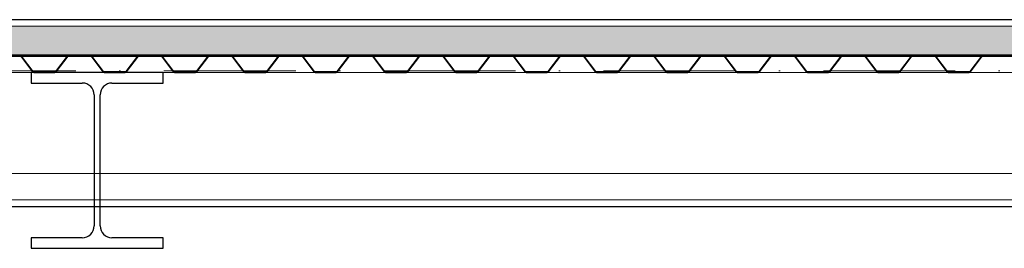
# Model space of a CAD drawing. Header units: millimetres. Extents: x 200776 to 378340, y -23587 to 19113.
# Tile 40 of 61: x 283229 to 285469, y 4580 to 5100. Entities that reach past the tile are written whole.
import ezdxf

# ---------------------------------------------------------------- set-up
doc = ezdxf.new("R2010")
doc.units = ezdxf.units.MM
doc.linetypes.add('Čerchovaná 3mm', pattern=[500, 300, -100, 0, -100])
for name, color, linetype, lineweight in [('CA_NEVHRA1', 3, 'Čerchovaná 3mm', 13), ('CA_PODLAHA', 1, 'Continuous', 25), ('CA_PODLAHA25', 7, 'Continuous', 13), ('CA_POHHRA18', 9, 'Continuous', 9), ('CA_REZY', 1, 'Continuous', 25), ('CA_SRAFY', 9, 'Continuous', 25), ('CA_ZARIZPRED', 8, 'Continuous', 13)]:
    doc.layers.add(name, color=color, linetype=linetype, lineweight=lineweight)

# ---------------------------------------------------------------- blocks, each defined once
blk = doc.blocks.new('ocelová kce final - 11542_003_OK-HALA_TaO-2_ET_AciS_2025-05-29_upr_dwg-2597525-Řez 1 - vestavek V9')
at = {"layer": 'CA_REZY'}
for p, q in [((289409.9999999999, 5099.999999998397), (274064.9999999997, 5099.999999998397)), ((274064.9999999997, 5018.999999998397), (289409.9999999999, 5018.999999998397)), ((283341.1483442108, 5018.999999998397), (283228.8969932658, 5018.999999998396)), ((283388.8071433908, 5018.999999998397), (283341.1928566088, 5018.999999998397)), ((283341.1928566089, 5017.927999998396), (283388.8071433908, 5017.927999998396)), ((283501.1483442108, 5018.999999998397), (283388.8969932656, 5018.999999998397)), ((283548.8071433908, 5018.999999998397), (283501.1928566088, 5018.999999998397)), ((283501.1928566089, 5017.927999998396), (283548.8071433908, 5017.927999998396)), ((283661.1483442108, 5018.999999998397), (283548.8969932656, 5018.999999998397)), ((283704.9999999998, 5018.999999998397), (283661.1928566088, 5018.999999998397)), ((283661.1928566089, 5017.927999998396), (283704.9999999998, 5017.927999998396)), ((283708.8071433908, 5018.999999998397), (283664.9999999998, 5018.999999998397)), ((283664.9999999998, 5018.999999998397), (283664.9999999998, 5017.927999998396)), ((283664.9999999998, 5017.927999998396), (283708.8071433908, 5017.927999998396)), ((283704.9999999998, 5017.927999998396), (283704.9999999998, 5018.999999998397)), ((283821.1483442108, 5018.999999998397), (283708.8969932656, 5018.999999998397)), ((283868.8071433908, 5018.999999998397), (283821.1928566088, 5018.999999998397)), ((283821.1928566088, 5017.927999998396), (283868.8071433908, 5017.927999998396)), ((283981.1483442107, 5018.999999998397), (283868.8969932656, 5018.999999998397)), ((284028.8071433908, 5018.999999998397), (283981.1928566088, 5018.999999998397)), ((283981.1928566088, 5017.927999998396), (284028.8071433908, 5017.927999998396)), ((284141.1483442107, 5018.999999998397), (284028.8969932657, 5018.999999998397)), ((284188.8071433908, 5018.999999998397), (284141.1928566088, 5018.999999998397)), ((284141.1928566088, 5017.927999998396), (284188.8071433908, 5017.927999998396)), ((284301.1483442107, 5018.999999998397), (284188.8969932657, 5018.999999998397)), ((284348.8071433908, 5018.999999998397), (284301.1928566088, 5018.999999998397)), ((284301.1928566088, 5017.927999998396), (284348.8071433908, 5017.927999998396)), ((284461.1483442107, 5018.999999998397), (284348.8969932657, 5018.999999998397)), ((284508.8071433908, 5018.999999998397), (284461.1928566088, 5018.999999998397)), ((284461.1928566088, 5017.927999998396), (284508.8071433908, 5017.927999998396)), ((284621.1483442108, 5018.999999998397), (284508.8969932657, 5018.999999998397)), ((284664.9999999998, 5018.999999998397), (284621.1928566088, 5018.999999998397)), ((284621.1928566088, 5017.927999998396), (284664.9999999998, 5017.927999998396)), ((284668.8071433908, 5018.999999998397), (284624.9999999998, 5018.999999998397)), ((284624.9999999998, 5018.999999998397), (284624.9999999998, 5017.927999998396)), ((284624.9999999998, 5017.927999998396), (284668.8071433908, 5017.927999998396)), ((284664.9999999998, 5017.927999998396), (284664.9999999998, 5018.999999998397)), ((284781.1483442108, 5018.999999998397), (284668.8969932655, 5018.999999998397)), ((284828.8071433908, 5018.999999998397), (284781.1928566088, 5018.999999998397)), ((284781.1928566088, 5017.927999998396), (284828.8071433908, 5017.927999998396)), ((284941.1483442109, 5018.999999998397), (284828.8969932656, 5018.999999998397)), ((284988.8071433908, 5018.999999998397), (284941.1928566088, 5018.999999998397)), ((284941.1928566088, 5017.927999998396), (284988.8071433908, 5017.927999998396)), ((285101.1483442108, 5018.999999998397), (284988.8969932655, 5018.999999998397)), ((285148.8071433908, 5018.999999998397), (285101.1928566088, 5018.999999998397)), ((285101.1928566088, 5017.927999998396), (285148.8071433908, 5017.927999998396)), ((285261.1483442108, 5018.999999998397), (285148.8969932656, 5018.999999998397)), ((285308.8071433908, 5018.999999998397), (285261.1928566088, 5018.999999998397)), ((285261.1928566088, 5017.927999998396), (285308.8071433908, 5017.927999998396)), ((285421.1483442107, 5018.999999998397), (285308.8969932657, 5018.999999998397)), ((285468.8071433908, 5018.999999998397), (285421.1928566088, 5018.999999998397)), ((285421.1928566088, 5017.927999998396), (285468.8071433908, 5017.927999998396)), ((283231.1995378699, 5016.713784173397), (283257.9420164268, 4981.644068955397)), ((283258.8004621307, 4982.286215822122), (283232.0579835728, 5017.355931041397)), ((283232.0587839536, 5017.35653059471), (283258.8012573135, 4982.286822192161)), ((283311.19874182, 4982.286821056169), (283337.9412212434, 5017.356537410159)), ((283337.9420164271, 5017.355931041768), (283311.1995378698, 4982.286215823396)), ((283312.0579835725, 4981.644068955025), (283338.8004621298, 5016.713784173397)), ((283391.1995378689, 5016.71378417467), (283417.9420164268, 4981.644068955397)), ((283418.8004621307, 4982.286215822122), (283392.0579835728, 5017.355931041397)), ((283392.0587839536, 5017.3565305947), (283418.8012582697, 4982.286820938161)), ((283471.1987366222, 4982.28681423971), (283497.9412212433, 5017.356537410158)), ((283497.9420164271, 5017.355931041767), (283471.1995378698, 4982.286215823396)), ((283472.0579835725, 4981.644068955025), (283498.8004621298, 5016.713784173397)), ((283551.1995378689, 5016.71378417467), (283577.9420164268, 4981.644068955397)), ((283578.8004621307, 4982.286215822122), (283552.0579835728, 5017.355931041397)), ((283552.0587839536, 5017.356530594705), (283578.8012582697, 4982.286820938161)), ((283631.1987366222, 4982.286814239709), (283657.9412212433, 5017.356537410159)), ((283657.9420164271, 5017.355931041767), (283631.1995378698, 4982.286215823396)), ((283632.0579835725, 4981.644068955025), (283658.8004621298, 5016.713784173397)), ((283711.1995378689, 5016.71378417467), (283737.9420164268, 4981.644068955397)), ((283738.8004621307, 4982.286215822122), (283712.0579835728, 5017.355931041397)), ((283712.0587839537, 5017.3565305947), (283738.8012582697, 4982.286820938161)), ((283791.1987366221, 4982.286814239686), (283817.941222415, 5017.356538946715)), ((283817.9420164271, 5017.355931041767), (283791.1995378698, 4982.286215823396)), ((283792.0579835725, 4981.644068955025), (283818.8004621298, 5016.713784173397)), ((283871.1995378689, 5016.71378417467), (283897.9420164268, 4981.644068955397)), ((283898.8004621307, 4982.286215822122), (283872.0579835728, 5017.355931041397)), ((283872.0587839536, 5017.3565305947), (283898.8012577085, 4982.286821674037)), ((283951.1987418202, 4982.286821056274), (283977.9412221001, 5017.356538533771)), ((283977.9420164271, 5017.355931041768), (283951.1995378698, 4982.286215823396)), ((283952.0579835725, 4981.644068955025), (283978.8004621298, 5016.713784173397)), ((284031.1995378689, 5016.71378417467), (284057.9420164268, 4981.644068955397)), ((284058.8004621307, 4982.286215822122), (284032.0579835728, 5017.355931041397)), ((284032.0587839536, 5017.356530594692), (284058.8012577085, 4982.286821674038)), ((284111.1987366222, 4982.286814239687), (284137.941222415, 5017.356538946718)), ((284137.9420164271, 5017.355931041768), (284111.1995378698, 4982.286215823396)), ((284112.0579835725, 4981.644068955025), (284138.8004621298, 5016.713784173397)), ((284191.1995378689, 5016.71378417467), (284217.9420164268, 4981.644068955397)), ((284218.8004621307, 4982.286215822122), (284192.0579835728, 5017.355931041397)), ((284192.0587839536, 5017.3565305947), (284218.8012577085, 4982.286821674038)), ((284271.1987366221, 4982.286814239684), (284297.9412202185, 5017.356536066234)), ((284297.9420164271, 5017.355931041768), (284271.1995378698, 4982.286215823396)), ((284272.0579835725, 4981.644068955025), (284298.8004621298, 5016.713784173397)), ((284351.1995378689, 5016.71378417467), (284377.9420164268, 4981.644068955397)), ((284378.8004621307, 4982.286215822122), (284352.0579835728, 5017.355931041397)), ((284352.0587839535, 5017.356530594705), (284378.801258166, 4982.286821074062)), ((284431.1987366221, 4982.286814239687), (284457.941222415, 5017.356538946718)), ((284457.9420164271, 5017.355931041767), (284431.1995378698, 4982.286215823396)), ((284432.0579835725, 4981.644068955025), (284458.8004621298, 5016.713784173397)), ((284511.1995378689, 5016.71378417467), (284537.9420164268, 4981.644068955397)), ((284538.8004621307, 4982.286215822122), (284512.0579835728, 5017.355931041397)), ((284512.0587839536, 5017.3565305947), (284538.8012577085, 4982.286821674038)), ((284591.1987418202, 4982.286821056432), (284617.9412212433, 5017.356537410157)), ((284617.9420164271, 5017.355931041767), (284591.1995378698, 4982.286215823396)), ((284592.0579835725, 4981.644068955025), (284618.8004621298, 5016.713784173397)), ((284671.1995378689, 5016.71378417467), (284697.9420164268, 4981.644068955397)), ((284698.8004621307, 4982.286215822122), (284672.0579835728, 5017.355931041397)), ((284672.0587839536, 5017.35653059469), (284698.8012573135, 4982.286822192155)), ((284751.1987366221, 4982.28681423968), (284777.9412223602, 5017.356538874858)), ((284777.9420164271, 5017.355931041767), (284751.1995378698, 4982.286215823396)), ((284752.0579835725, 4981.644068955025), (284778.8004621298, 5016.713784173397)), ((284831.1995378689, 5016.71378417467), (284857.9420164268, 4981.644068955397)), ((284858.8004621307, 4982.286215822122), (284832.0579835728, 5017.355931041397)), ((284832.0587839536, 5017.356530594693), (284858.8012573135, 4982.286822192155)), ((284911.1987366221, 4982.286814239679), (284937.9412220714, 5017.35653849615)), ((284937.9420164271, 5017.355931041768), (284911.1995378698, 4982.286215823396)), ((284912.0579835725, 4981.644068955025), (284938.8004621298, 5016.713784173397)), ((284991.1995378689, 5016.71378417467), (285017.9420164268, 4981.644068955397)), ((285018.8004621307, 4982.286215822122), (284992.0579835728, 5017.355931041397)), ((284992.0587839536, 5017.356530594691), (285018.8012573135, 4982.286822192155)), ((285071.1987366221, 4982.28681423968), (285097.9412223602, 5017.356538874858)), ((285097.9420164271, 5017.355931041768), (285071.1995378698, 4982.286215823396)), ((285072.0579835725, 4981.644068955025), (285098.8004621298, 5016.713784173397)), ((285151.1995378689, 5016.71378417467), (285177.9420164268, 4981.644068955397)), ((285178.8004621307, 4982.286215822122), (285152.0579835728, 5017.355931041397)), ((285152.0587839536, 5017.356530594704), (285178.8012573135, 4982.286822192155)), ((285231.1987418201, 4982.286821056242), (285257.9412222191, 5017.356538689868)), ((285257.9420164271, 5017.355931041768), (285231.1995378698, 4982.286215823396)), ((285232.0579835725, 4981.644068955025), (285258.8004621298, 5016.713784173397)), ((285311.1995378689, 5016.71378417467), (285337.9420164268, 4981.644068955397)), ((285338.8004621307, 4982.286215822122), (285312.0579835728, 5017.355931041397)), ((285312.0587839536, 5017.356530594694), (285338.8012573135, 4982.286822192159)), ((285391.1987366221, 4982.286814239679), (285417.9412226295, 5017.356539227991)), ((285417.9420164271, 5017.355931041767), (285391.1995378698, 4982.286215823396)), ((285392.0579835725, 4981.644068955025), (285418.8004621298, 5016.713784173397)), ((283554.9999999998, 4979.999999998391), (283254.9999999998, 4979.999999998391)), ((283254.9999999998, 4979.999999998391), (283254.9999999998, 4955.999999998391)), ((283308.8071433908, 4981.071999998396), (283261.1928566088, 4981.071999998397)), ((283261.1928566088, 4979.999999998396), (283308.8071433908, 4979.999999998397)), ((283261.1928666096, 4981.072999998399), (283308.8071348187, 4981.072999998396)), ((283468.8071433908, 4981.071999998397), (283421.1928566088, 4981.071999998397)), ((283421.1928566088, 4979.999999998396), (283468.8071433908, 4979.999999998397)), ((283421.1928666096, 4981.072999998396), (283468.8071433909, 4981.072999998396)), ((283554.9999999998, 4955.999999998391), (283554.9999999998, 4979.999999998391)), ((283628.8071433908, 4981.071999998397), (283581.1928566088, 4981.071999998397)), ((283581.1928566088, 4979.999999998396), (283628.8071433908, 4979.999999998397)), ((283581.1928666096, 4981.072999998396), (283628.8071433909, 4981.072999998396)), ((283788.8071433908, 4981.071999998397), (283741.1928566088, 4981.071999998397)), ((283741.1928566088, 4979.999999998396), (283788.8071433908, 4979.999999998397)), ((283741.1928666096, 4981.072999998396), (283788.8071447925, 4981.072999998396)), ((283948.8071433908, 4981.071999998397), (283901.1928566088, 4981.071999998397)), ((283901.1928566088, 4979.999999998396), (283948.8071433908, 4979.999999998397)), ((283901.1928666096, 4981.072999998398), (283948.8071348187, 4981.072999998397)), ((284108.8071433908, 4981.071999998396), (284061.1928566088, 4981.071999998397)), ((284061.1928566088, 4979.999999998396), (284108.8071433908, 4979.999999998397)), ((284061.1928666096, 4981.072999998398), (284108.8071447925, 4981.072999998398)), ((284268.8071433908, 4981.071999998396), (284221.1928566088, 4981.071999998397)), ((284221.1928566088, 4979.999999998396), (284268.8071433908, 4979.999999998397)), ((284221.1928666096, 4981.072999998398), (284268.8071447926, 4981.072999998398)), ((284428.8071433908, 4981.071999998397), (284381.1928566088, 4981.071999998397)), ((284381.1928566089, 4979.999999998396), (284428.8071433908, 4979.999999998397)), ((284381.1928666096, 4981.072999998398), (284428.8071447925, 4981.072999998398)), ((284588.8071433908, 4981.071999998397), (284541.1928566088, 4981.071999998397)), ((284541.1928566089, 4979.999999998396), (284588.8071433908, 4979.999999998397)), ((284541.1928666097, 4981.072999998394), (284588.8071348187, 4981.072999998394)), ((284748.8071433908, 4981.071999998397), (284701.1928566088, 4981.071999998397)), ((284701.1928566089, 4979.999999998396), (284748.8071433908, 4979.999999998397)), ((284701.1928666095, 4981.072999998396), (284748.8071447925, 4981.072999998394)), ((284908.8071433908, 4981.071999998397), (284861.1928566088, 4981.071999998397)), ((284861.1928566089, 4979.999999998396), (284908.8071433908, 4979.999999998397)), ((284861.1928666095, 4981.072999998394), (284908.8071447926, 4981.072999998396)), ((285068.8071433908, 4981.071999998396), (285021.1928566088, 4981.071999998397)), ((285021.1928566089, 4979.999999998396), (285068.8071433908, 4979.999999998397)), ((285021.1928666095, 4981.072999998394), (285068.8071447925, 4981.072999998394)), ((285228.8071433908, 4981.071999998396), (285181.1928566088, 4981.071999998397)), ((285181.1928566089, 4979.999999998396), (285228.8071433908, 4979.999999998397)), ((285181.1928666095, 4981.072999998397), (285228.8071348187, 4981.072999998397)), ((285388.8071433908, 4981.071999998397), (285341.1928566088, 4981.071999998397)), ((285341.1928566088, 4979.999999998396), (285388.8071433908, 4979.999999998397)), ((285341.1928666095, 4981.072999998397), (285388.8071447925, 4981.072999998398)), ((283254.9999999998, 4955.999999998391), (283371.2499999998, 4955.999999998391)), ((283438.7499999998, 4955.999999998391), (283554.9999999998, 4955.999999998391)), ((283398.2499999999, 4928.999999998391), (283398.2499999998, 4630.999999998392)), ((283411.7499999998, 4630.999999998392), (283411.7499999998, 4928.999999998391)), ((283371.2499999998, 4603.999999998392), (283254.9999999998, 4603.999999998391)), ((283254.9999999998, 4603.999999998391), (283254.9999999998, 4579.999999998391)), ((283554.9999999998, 4603.999999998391), (283438.7499999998, 4603.999999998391)), ((283554.9999999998, 4579.999999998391), (283554.9999999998, 4603.999999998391)), ((283254.9999999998, 4579.999999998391), (283554.9999999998, 4579.999999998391))]:
    blk.add_line(p, q, dxfattribs=at)
for centre, radius, start, end in [((283228.8071433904, 5014.963999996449), 4.036000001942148, 36.34520984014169, 89.9999999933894), ((283228.8071433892, 5014.963999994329), 2.96400000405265, 36.18153253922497, 90), ((283228.8071433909, 5014.963999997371), 4.037000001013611, 36.34533149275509, 88.72468572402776), ((283341.2644783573, 5014.822381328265), 4.17923257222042, 91.59236247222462, 142.6725985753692), ((283341.1928566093, 5014.963999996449), 4.036000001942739, 90, 143.6547901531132), ((283341.1928566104, 5014.963999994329), 2.964000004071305, 90.00000002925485, 143.8184674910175), ((283388.8071433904, 5014.963999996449), 4.036000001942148, 36.34520984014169, 89.9999999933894), ((283388.8071433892, 5014.963999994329), 2.96400000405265, 36.18153253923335, 90), ((283388.8071433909, 5014.963999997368), 4.037000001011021, 36.34533149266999, 88.72468572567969), ((283501.2644783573, 5014.822381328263), 4.17923257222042, 91.59236247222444, 142.6725985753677), ((283501.1928566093, 5014.963999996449), 4.036000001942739, 90, 143.6547901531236), ((283501.1928566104, 5014.963999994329), 2.964000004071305, 90.00000002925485, 143.8184674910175), ((283548.8071433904, 5014.963999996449), 4.036000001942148, 36.34520984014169, 89.9999999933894), ((283548.8071433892, 5014.963999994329), 2.96400000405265, 36.18153253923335, 90), ((283548.8071433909, 5014.963999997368), 4.037000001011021, 36.34533149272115, 88.72468572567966), ((283661.2644783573, 5014.822381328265), 4.179232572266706, 91.59236247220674, 142.6725985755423), ((283661.1928566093, 5014.963999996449), 4.036000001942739, 90, 143.6547901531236), ((283661.1928566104, 5014.963999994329), 2.964000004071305, 90.00000002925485, 143.8184674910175), ((283708.8071433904, 5014.963999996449), 4.036000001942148, 36.34520984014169, 89.9999999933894), ((283708.8071433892, 5014.963999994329), 2.96400000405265, 36.18153253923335, 90), ((283708.8071433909, 5014.963999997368), 4.037000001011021, 36.34533149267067, 88.72468572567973), ((283821.2644783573, 5014.822381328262), 4.179232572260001, 91.59236247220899, 142.6725720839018), ((283821.1928566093, 5014.963999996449), 4.036000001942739, 90, 143.6547901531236), ((283821.1928566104, 5014.963999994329), 2.964000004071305, 90.00000003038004, 143.8184674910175), ((283868.8071433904, 5014.963999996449), 4.036000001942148, 36.34520984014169, 89.9999999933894), ((283868.8071433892, 5014.963999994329), 2.96400000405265, 36.18153253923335, 90), ((283868.8071433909, 5014.963999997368), 4.037000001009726, 36.34533149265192, 88.72468572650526), ((283981.2644783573, 5014.822381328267), 4.179232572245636, 91.59236247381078, 142.6725792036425), ((283981.1928566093, 5014.963999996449), 4.036000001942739, 90, 143.6547901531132), ((283981.1928566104, 5014.963999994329), 2.964000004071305, 90.00000003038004, 143.8184674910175), ((284028.8071433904, 5014.963999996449), 4.036000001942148, 36.34520984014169, 89.9999999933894), ((284028.8071433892, 5014.963999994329), 2.96400000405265, 36.18153253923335, 90), ((284028.8071433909, 5014.963999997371), 4.037000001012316, 36.34533149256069, 88.72468572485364), ((284141.2644783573, 5014.822381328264), 4.179232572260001, 91.5923624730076, 142.6725720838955), ((284141.1928566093, 5014.963999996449), 4.036000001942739, 90, 143.6547901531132), ((284141.1928566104, 5014.963999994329), 2.964000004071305, 90.00000003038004, 143.8184674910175), ((284188.8071433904, 5014.963999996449), 4.036000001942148, 36.34520984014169, 89.9999999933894), ((284188.8071433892, 5014.963999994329), 2.96400000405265, 36.18153253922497, 90), ((284188.8071433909, 5014.96399999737), 4.037000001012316, 36.34533149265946, 88.72468572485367), ((284301.2644783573, 5014.822381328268), 4.179232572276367, 91.59236247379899, 142.6726217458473), ((284301.1928566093, 5014.963999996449), 4.036000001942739, 90, 143.6547901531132), ((284301.1928566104, 5014.963999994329), 2.964000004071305, 90.00000003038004, 143.8184674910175), ((284348.8071433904, 5014.963999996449), 4.036000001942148, 36.34520984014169, 89.9999999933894), ((284348.8071433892, 5014.963999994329), 2.96400000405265, 36.18153253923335, 90), ((284348.8071433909, 5014.96399999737), 4.037000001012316, 36.34533149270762, 88.72468572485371), ((284461.2644783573, 5014.822381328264), 4.179232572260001, 91.5923624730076, 142.6725720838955), ((284461.1928566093, 5014.963999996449), 4.036000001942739, 90, 143.6547901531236), ((284461.1928566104, 5014.963999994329), 2.964000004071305, 90.00000003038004, 143.8184674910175), ((284508.8071433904, 5014.963999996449), 4.036000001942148, 36.34520984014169, 89.9999999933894), ((284508.8071433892, 5014.963999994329), 2.96400000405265, 36.18153253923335, 90), ((284508.8071433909, 5014.96399999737), 4.037000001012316, 36.34533149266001, 88.72468572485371), ((284621.2644783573, 5014.822381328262), 4.179232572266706, 91.59236247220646, 142.6725985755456), ((284621.1928566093, 5014.963999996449), 4.036000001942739, 90, 143.6547901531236), ((284621.1928566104, 5014.963999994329), 2.964000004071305, 90.00000003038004, 143.8184674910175), ((284668.8071433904, 5014.963999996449), 4.036000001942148, 36.34520984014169, 89.9999999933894), ((284668.8071433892, 5014.963999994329), 2.96400000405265, 36.18153253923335, 90), ((284668.8071433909, 5014.963999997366), 4.037000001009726, 36.34533149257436, 88.72468572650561), ((284781.2644783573, 5014.822381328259), 4.179232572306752, 91.59236247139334, 142.6725733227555), ((284781.1928566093, 5014.963999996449), 4.036000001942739, 90, 143.6547901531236), ((284781.1928566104, 5014.963999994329), 2.964000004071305, 90.00000003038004, 143.8184674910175), ((284828.8071433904, 5014.963999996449), 4.036000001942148, 36.34520984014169, 89.9999999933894), ((284828.8071433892, 5014.963999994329), 2.96400000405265, 36.18153253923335, 90), ((284828.8071433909, 5014.963999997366), 4.037000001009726, 36.34533149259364, 88.72468572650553), ((284941.2644783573, 5014.822381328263), 4.17923257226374, 91.59236247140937, 142.6725798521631), ((284941.1928566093, 5014.963999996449), 4.036000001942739, 90, 143.6547901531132), ((284941.1928566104, 5014.963999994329), 2.964000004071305, 90.00000003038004, 143.8184674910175), ((284988.8071433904, 5014.963999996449), 4.036000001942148, 36.34520984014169, 89.9999999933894), ((284988.8071433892, 5014.963999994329), 2.96400000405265, 36.18153253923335, 90), ((284988.8071433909, 5014.963999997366), 4.037000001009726, 36.34533149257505, 88.72468572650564), ((285101.2644783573, 5014.822381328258), 4.179232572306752, 91.59236247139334, 142.6725733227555), ((285101.1928566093, 5014.963999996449), 4.036000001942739, 90, 143.6547901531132), ((285101.1928566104, 5014.963999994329), 2.964000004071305, 90.00000003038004, 143.8184674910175), ((285148.8071433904, 5014.963999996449), 4.036000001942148, 36.34520984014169, 89.9999999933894), ((285148.8071433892, 5014.963999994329), 2.96400000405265, 36.18153253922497, 90), ((285148.8071433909, 5014.963999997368), 4.037000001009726, 36.34533149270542, 88.72468572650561), ((285261.2644783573, 5014.822381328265), 4.179232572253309, 91.59236247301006, 142.6725765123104), ((285261.1928566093, 5014.963999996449), 4.036000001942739, 90, 143.6547901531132), ((285261.1928566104, 5014.963999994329), 2.964000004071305, 90.00000003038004, 143.8184674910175), ((285308.8071433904, 5014.963999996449), 4.036000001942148, 36.34520984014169, 89.9999999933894), ((285308.8071433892, 5014.963999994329), 2.96400000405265, 36.18153253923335, 90), ((285308.8071433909, 5014.963999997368), 4.037000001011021, 36.34533149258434, 88.7246857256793), ((285421.2644783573, 5014.822381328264), 4.179232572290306, 91.59236247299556, 142.6725672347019), ((285421.1928566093, 5014.963999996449), 4.036000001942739, 90, 143.6547901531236), ((285421.1928566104, 5014.963999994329), 2.964000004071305, 90.00000003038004, 143.8184674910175), ((285468.8071433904, 5014.963999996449), 4.036000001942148, 36.34520984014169, 89.9999999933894), ((285468.8071433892, 5014.963999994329), 2.96400000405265, 36.18153253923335, 90), ((283261.1928566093, 4984.036000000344), 4.036000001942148, 216.3452098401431, 269.999999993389), ((283261.1928566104, 4984.036000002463), 2.96400000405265, 216.1815325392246, 269.9999999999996), ((283261.2545744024, 4984.157603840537), 3.085221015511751, 217.3274014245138, 268.8539453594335), ((283308.7545515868, 4984.139622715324), 3.067073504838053, 270.982351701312, 322.8363026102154), ((283308.8071433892, 4984.036000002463), 2.964000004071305, 270.0000000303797, 323.8184674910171), ((283308.8071433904, 4984.036000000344), 4.036000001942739, 269.9999999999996, 323.6547901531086), ((283421.1928566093, 4984.036000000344), 4.036000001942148, 216.3452098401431, 269.999999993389), ((283421.1928566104, 4984.036000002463), 2.96400000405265, 216.181532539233, 269.9999999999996), ((283421.2545744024, 4984.157603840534), 3.085221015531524, 217.3274307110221, 268.853945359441), ((283468.8071433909, 4984.035999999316), 2.963000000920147, 269.9999999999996, 323.8186608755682), ((283468.8071433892, 4984.036000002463), 2.964000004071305, 270.0000000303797, 323.8184674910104), ((283468.8071433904, 4984.036000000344), 4.036000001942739, 269.9999999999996, 323.6547901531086), ((283581.1928566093, 4984.036000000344), 4.036000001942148, 216.3452098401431, 269.999999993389), ((283581.1928566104, 4984.036000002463), 2.96400000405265, 216.181532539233, 269.9999999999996), ((283581.2545744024, 4984.157603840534), 3.085221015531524, 217.3274307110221, 268.853945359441), ((283628.8071433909, 4984.035999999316), 2.963000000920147, 269.9999999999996, 323.818660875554), ((283628.8071433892, 4984.036000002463), 2.964000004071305, 270.0000000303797, 323.8184674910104), ((283628.8071433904, 4984.036000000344), 4.036000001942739, 269.9999999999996, 323.6547901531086), ((283741.1928566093, 4984.036000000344), 4.036000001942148, 216.3452098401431, 269.999999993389), ((283741.1928566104, 4984.036000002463), 2.96400000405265, 216.181532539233, 269.9999999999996), ((283741.2545744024, 4984.157603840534), 3.085221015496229, 217.3274307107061, 268.8539453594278), ((283788.8071433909, 4984.035999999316), 2.963000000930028, 270.0000271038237, 323.8186608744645), ((283788.8071433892, 4984.036000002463), 2.964000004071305, 270.0000000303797, 323.8184674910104), ((283788.8071433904, 4984.036000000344), 4.036000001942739, 269.9999999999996, 323.6547901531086), ((283901.1928566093, 4984.036000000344), 4.036000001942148, 216.3452098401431, 269.999999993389), ((283901.1928566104, 4984.036000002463), 2.96400000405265, 216.181532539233, 269.9999999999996), ((283901.2545744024, 4984.157603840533), 3.085221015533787, 217.3274135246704, 268.8539453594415), ((283948.7545515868, 4984.139622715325), 3.067073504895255, 270.9823517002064, 322.836302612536), ((283948.8071433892, 4984.036000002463), 2.964000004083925, 270.0000000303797, 323.8184674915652), ((283948.8071433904, 4984.036000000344), 4.036000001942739, 269.9999999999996, 323.6547901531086), ((284061.1928566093, 4984.036000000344), 4.036000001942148, 216.3452098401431, 269.999999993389), ((284061.1928566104, 4984.036000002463), 2.96400000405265, 216.1815325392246, 269.9999999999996), ((284061.2545744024, 4984.157603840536), 3.085221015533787, 217.3274135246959, 268.8539453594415), ((284108.8071433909, 4984.035999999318), 2.963000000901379, 270.0000271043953, 323.8186608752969), ((284108.8071433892, 4984.036000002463), 2.964000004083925, 270.0000000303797, 323.8184674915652), ((284108.8071433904, 4984.036000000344), 4.036000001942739, 269.9999999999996, 323.6547901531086), ((284221.1928566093, 4984.036000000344), 4.036000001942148, 216.3452098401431, 269.999999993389), ((284221.1928566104, 4984.036000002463), 2.96400000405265, 216.1815325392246, 269.9999999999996), ((284221.2545744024, 4984.157603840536), 3.085221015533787, 217.3274135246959, 268.8539453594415), ((284268.8071433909, 4984.035999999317), 2.963000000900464, 270.0000271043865, 323.8186608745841), ((284268.8071433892, 4984.036000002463), 2.964000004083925, 270.0000000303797, 323.8184674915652), ((284268.8071433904, 4984.036000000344), 4.036000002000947, 269.9999999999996, 323.6547901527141), ((284381.1928566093, 4984.036000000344), 4.036000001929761, 216.3452098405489, 269.9999999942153), ((284381.1928566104, 4984.036000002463), 2.96400000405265, 216.181532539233, 269.9999999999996), ((284381.2545744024, 4984.157603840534), 3.085221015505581, 217.3274275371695, 268.8539453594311), ((284428.8071433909, 4984.035999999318), 2.963000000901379, 270.0000271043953, 323.8186608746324), ((284428.8071433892, 4984.036000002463), 2.964000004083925, 270.0000000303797, 323.8184674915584), ((284428.8071433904, 4984.036000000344), 4.036000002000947, 269.9999999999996, 323.6547901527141), ((284541.1928566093, 4984.036000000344), 4.036000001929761, 216.3452098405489, 269.9999999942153), ((284541.1928566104, 4984.036000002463), 2.96400000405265, 216.181532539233, 269.9999999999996), ((284541.2545744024, 4984.157603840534), 3.085221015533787, 217.3274135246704, 268.8539453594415), ((284588.7545515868, 4984.139622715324), 3.067073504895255, 270.9823517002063, 322.836302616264), ((284588.8071433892, 4984.036000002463), 2.964000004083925, 270.0000000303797, 323.8184674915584), ((284588.8071433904, 4984.036000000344), 4.036000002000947, 269.9999999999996, 323.6547901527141), ((284701.1928566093, 4984.036000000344), 4.036000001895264, 216.3452098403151, 269.9999999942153), ((284701.1928566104, 4984.036000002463), 2.96400000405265, 216.181532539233, 269.9999999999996), ((284701.2545744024, 4984.157603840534), 3.085221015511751, 217.3274014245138, 268.8539453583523), ((284748.8071433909, 4984.035999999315), 2.963000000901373, 270.0000271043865, 323.8186608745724), ((284748.8071433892, 4984.036000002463), 2.964000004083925, 270.0000000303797, 323.8184674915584), ((284748.8071433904, 4984.036000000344), 4.036000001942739, 269.9999999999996, 323.6547901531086), ((284861.1928566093, 4984.036000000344), 4.036000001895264, 216.3452098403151, 269.9999999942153), ((284861.1928566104, 4984.036000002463), 2.96400000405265, 216.181532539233, 269.9999999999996), ((284861.2545744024, 4984.157603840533), 3.085221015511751, 217.3274014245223, 268.8539453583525), ((284908.8071433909, 4984.035999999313), 2.963000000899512, 270.0000271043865, 323.8186608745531), ((284908.8071433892, 4984.036000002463), 2.964000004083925, 270.0000000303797, 323.8184674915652), ((284908.8071433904, 4984.036000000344), 4.036000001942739, 269.9999999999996, 323.6547901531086), ((285021.1928566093, 4984.036000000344), 4.036000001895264, 216.3452098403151, 269.9999999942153), ((285021.1928566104, 4984.036000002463), 2.96400000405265, 216.1815325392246, 269.9999999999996), ((285021.2545744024, 4984.157603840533), 3.085221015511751, 217.3274014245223, 268.8539453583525), ((285068.8071433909, 4984.035999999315), 2.963000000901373, 270.0000271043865, 323.8186608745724), ((285068.8071433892, 4984.036000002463), 2.964000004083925, 270.0000000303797, 323.8184674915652), ((285068.8071433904, 4984.036000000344), 4.036000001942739, 269.9999999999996, 323.6547901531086), ((285181.1928566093, 4984.036000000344), 4.036000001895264, 216.3452098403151, 269.9999999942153), ((285181.1928566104, 4984.036000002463), 2.96400000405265, 216.1815325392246, 269.9999999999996), ((285181.2545744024, 4984.157603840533), 3.085221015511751, 217.3274014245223, 268.8539453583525), ((285228.7545515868, 4984.139622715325), 3.067073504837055, 270.982351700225, 322.8363026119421), ((285228.8071433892, 4984.036000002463), 2.964000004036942, 270.0000000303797, 323.8184674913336), ((285228.8071433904, 4984.036000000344), 4.036000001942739, 269.9999999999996, 323.6547901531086), ((285341.1928566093, 4984.036000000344), 4.036000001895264, 216.3452098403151, 269.999999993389), ((285341.1928566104, 4984.036000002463), 2.96400000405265, 216.181532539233, 269.9999999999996), ((285341.2545744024, 4984.157603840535), 3.085221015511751, 217.3274014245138, 268.8539453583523), ((285388.8071433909, 4984.035999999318), 2.963000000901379, 270.0000271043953, 323.8186608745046), ((285388.8071433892, 4984.036000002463), 2.964000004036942, 270.0000000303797, 323.8184674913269), ((285388.8071433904, 4984.036000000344), 4.036000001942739, 269.9999999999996, 323.6547901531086), ((283371.2499999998, 4928.999999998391), 27.00000000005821, 0, 90), ((283438.7499999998, 4928.999999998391), 27, 90, 180), ((283371.2499999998, 4630.999999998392), 27.00000000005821, 269.9999999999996, 0), ((283438.7499999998, 4630.999999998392), 27, 180, 269.9999999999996)]:
    blk.add_arc(centre, radius, start, end, dxfattribs=at)
blk = doc.blocks.new('ocelová kce final - ocelová kce final-2597615-Řez 1 - vestavek V9')
blk.add_blockref('ocelová kce final - 11542_003_OK-HALA_TaO-2_ET_AciS_2025-05-29_upr_dwg-2597525-Řez 1 - vestavek V9', (0, 0))

msp = doc.modelspace()

# ---------------------------------------------------------------- hatches: boundary and pattern name
at = {"layer": 'CA_SRAFY', "lineweight": 9}
h = msp.add_hatch(dxfattribs=at)
h.set_pattern_fill('FP_13', color=256, style=0, pattern_type=2)
h.set_pattern_definition([(45, (248519.699, 1115.013), (-359.2102448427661, 359.2102448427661), []), (45, (248663.383, 1115.013), (-359.2102448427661, 359.2102448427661), []), (45, (248950.751, 1115.013), (-215.5261469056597, 502.8943427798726), [203.2, -101.6, 3.353, -98.24700000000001])])
h.paths.add_polyline_path([(236175.2558889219, 5020.000000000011), (246890.0471675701, 5020.000000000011), (246890.0471675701, 5085.000000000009), (205090.0471675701, 5085.000000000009), (205090.0471675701, 5020.000000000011), (235814.0425030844, 5020.000000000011)])
h.paths.add_polyline_path([(289420.0461182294, 5020.000000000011), (289420.0461182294, 5085.000000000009), (274055.0461182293, 5085.000000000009), (274055.0461182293, 5020.000000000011), (289273.6236070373, 5020.000000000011)])
h.paths.add_polyline_path([(273905.0461182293, 5020.000000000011), (273905.0461182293, 5085.000000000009), (265520.0471757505, 5085.000000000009), (265520.0471757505, 5020.000000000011), (273741.448016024, 5020.000000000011)])

# ---------------------------------------------------------------- linework, layer by layer
at = {"layer": 'CA_NEVHRA1'}
msp.add_line((274055.0461182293, 4984.000000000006), (289420.0461182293, 4984.000000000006), dxfattribs=at)
at = {"layer": 'CA_PODLAHA'}
for p, q in [((289420.0461182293, 5100.000000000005), (274055.0461182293, 5100.000000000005)), ((274055.0461182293, 4675.000000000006), (289420.0461182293, 4675.000000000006))]:
    msp.add_line(p, q, dxfattribs=at)
at = {"layer": 'CA_PODLAHA25'}
for p, q in [((289420.0461182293, 5085.000000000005), (274055.0461182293, 5085.000000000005)), ((289420.0461182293, 5020.000000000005), (274055.0461182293, 5020.000000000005)), ((289420.0461182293, 4980.000000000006), (274055.0461182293, 4980.000000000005)), ((289420.0461182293, 4750.000000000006), (274055.0461182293, 4750.000000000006)), ((289420.0461182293, 4690.000000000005), (274055.0461182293, 4690.000000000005))]:
    msp.add_line(p, q, dxfattribs=at)
at = {"layer": 'CA_POHHRA18'}
msp.add_line((274055.0461182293, 5016.000000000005), (289420.0461182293, 5016.000000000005), dxfattribs=at)

# ---------------------------------------------------------------- block references
at = {"layer": 'CA_ZARIZPRED'}
msp.add_blockref('ocelová kce final - ocelová kce final-2597615-Řez 1 - vestavek V9', (0, 0), dxfattribs=at)

doc.saveas('drawing.dxf')
